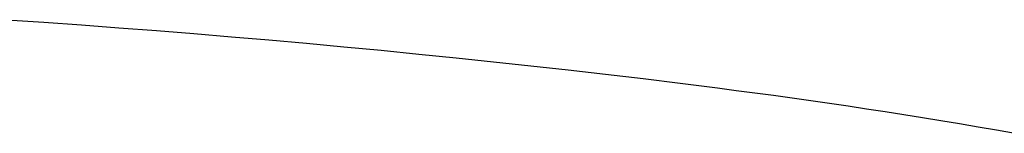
# Model space of a CAD drawing. Header units: centimetres. Extents: x 4120 to 19220, y -7417 to 180.
# Tile 219 of 223: x 18216.839 to 18225.044, y -2500.631 to -2499.686. Entities that reach past the tile are written whole.
import ezdxf

# ---------------------------------------------------------------- set-up
doc = ezdxf.new("R2010")
doc.units = ezdxf.units.CM
doc.layers.add('URZĄDZENIA SANITARNE', color=6, linetype='Continuous')

# ---------------------------------------------------------------- blocks, each defined once
blk = doc.blocks.new('Umywalka KOŁO_bez barier')
at = {"linetype": 'Continuous'}
blk.add_lwpolyline([(8.7754, -12.7175), (9.0881, -12.7389), (9.4007, -12.7612), (9.7132, -12.7843), (10.0257, -12.8084), (10.3381, -12.8333), (10.6504, -12.8592), (10.9626, -12.8861), (11.2748, -12.9138), (11.5869, -12.9425), (11.8989, -12.9722), (12.2108, -13.0029), (12.5225, -13.0345), (12.8342, -13.0672), (13.1458, -13.1008), (13.4573, -13.1355), (13.7686, -13.1712), (14.0799, -13.2079), (14.3909, -13.2459), (14.5464, -13.2653), (14.7019, -13.2851), (14.8572, -13.3053), (15.0126, -13.3259), (15.1679, -13.3468), (15.3231, -13.3682), (15.4783, -13.3899), (15.6334, -13.4122), (15.7884, -13.4349), (15.9434, -13.458), (16.0983, -13.4817), (16.2532, -13.5059), (16.4079, -13.5306), (16.5625, -13.5558), (16.7171, -13.5816), (16.8716, -13.608), (17.0259, -13.635), (17.1802, -13.6626)], dxfattribs=at)

msp = doc.modelspace()

# ---------------------------------------------------------------- block references
at = {"layer": 'URZĄDZENIA SANITARNE', "color": 102, "linetype": 'Continuous', "lineweight": 20, "rotation": 360}
msp.add_blockref('Umywalka KOŁO_bez barier', (18207.9529, -2486.9687, 0), dxfattribs=at)

doc.saveas('drawing.dxf')
